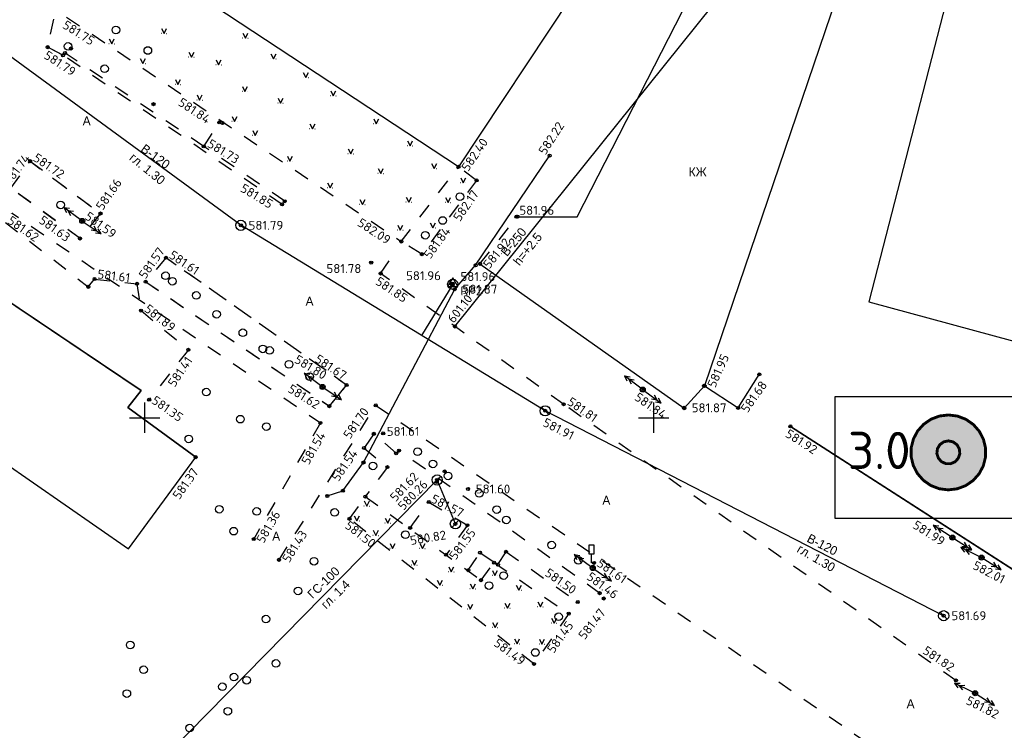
# Model space of a CAD drawing. Header units: metres. Extents: x 548732 to 549770, y 4592490 to 4594056.
# Tile 36 of 61: x 549338 to 549435, y 4593090 to 4593160. Entities that reach past the tile are written whole.
import ezdxf

# ---------------------------------------------------------------- set-up
doc = ezdxf.new("R2010")
doc.units = ezdxf.units.M
doc.header["$PDMODE"] = 32
doc.header["$PDSIZE"] = 0.3
doc.linetypes.add('Д_ТРОТ_ТРУБА', pattern=[3, 1.5, -1.5])
doc.linetypes.add('ДОРОГИ_СТРОЯЩ', pattern=[9, 8, -1])
for name, color, linetype in [('(001) Сетка', 92, 'Continuous'), ('(003) Пункты', 7, 'Continuous'), ('(007) Здания', 7, 'Continuous'), ('(011) Колодцы', 7, 'Continuous'), ('(013) Газ', 30, 'ИК_Газопровод -------г--------'), ('(014) Водопровод', 5, 'ИК_Водопровод -------в--------'), ('(017) Канализация', 32, 'KANALIS_K_1'), ('(022) Возд. Линии', 7, 'Continuous'), ('(025) Дорога', 7, 'Continuous'), ('(026) Д_знаки', 7, 'Continuous'), ('(036) Растительность', 7, 'Continuous'), ('(038) Деревья', 7, 'Continuous'), ('V-CTRL-HCPT', 150, 'Continuous'), ('V-NODE', 1, 'Continuous'), ('V-NODE-TEXT', 11, 'Continuous'), ('Выработки', 7, 'Continuous')]:
    doc.layers.add(name, color=color, linetype=linetype)
doc.layers.add('Unknown Area Type', color=7, linetype='Continuous', lineweight=0)
doc.styles.add('BM-431', font='bm431.ttf')
doc.styles.add('D-431', font='d431.ttf')
doc.styles.add('P-131', font='p131.ttf')
doc.styles.add('S', font='txtwr', dxfattribs={"oblique": 15})
doc.styles.get("Standard").update_dxf_attribs({"font": 'simplex.shx'})
doc.linetypes.add('GAZ_VOZDUSH', pattern='A,1,-2,["~",Standard,S=3,R=0,X=-1.5,Y=-1.5],-1,10', length=14)
doc.linetypes.add('KANALIS_K', pattern='A,1,["<",Standard,S=1.8,R=0,X=-0.9,Y=-0.9],3,-1,["К",Standard,S=1.8,R=0,X=-0.9,Y=-0.9],-1,10', length=16)
doc.linetypes.add('KANALIS_K_1', pattern='A,1,[">",Standard,S=1.8,R=0,X=-0.9,Y=-0.9],3,-1,["К",Standard,S=1.8,R=0,X=-0.9,Y=-0.9],-1,10', length=16)
doc.linetypes.add('ИК_Водопровод -------в--------', pattern='A,9,-0.6,["В",Standard,S=1.2,R=0,X=0,Y=-0.6],-1.2', length=10.8)
doc.linetypes.add('ИК_Газопровод -------г--------', pattern='A,9,-0.6,["Г",Standard,S=1.2,R=0,X=0,Y=-0.6],-1.2', length=10.8)

# ---------------------------------------------------------------- blocks, each defined once
blk = doc.blocks.new('d')
at = {"layer": '(038) Деревья'}
blk.add_ellipse((0, 0), major_axis=(0.265, 0.265), ratio=1, start_param=5.497787, end_param=11.780972, dxfattribs=at)
blk = doc.blocks.new('strela1')
at = {"layer": '(022) Возд. Линии'}
for p, q in [((-2, 0), (-1.5, 0.25)), ((0, 0), (-2, 0)), ((-2, 0), (-1.5, -0.25)), ((-1.5, 0), (-1, 0.25)), ((-1.5, 0), (-1, -0.25))]:
    blk.add_line(p, q, dxfattribs=at)
blk = doc.blocks.new('strela2')
at = {"layer": '(022) Возд. Линии'}
for p, q in [((0, 0), (2, 0)), ((1.5, 0), (1, 0.25)), ((1.5, 0), (1, -0.25)), ((2, 0), (1.5, 0.25)), ((2, 0), (1.5, -0.25))]:
    blk.add_line(p, q, dxfattribs=at)
blk = doc.blocks.new('STOLB')
at = {"layer": '(022) Возд. Линии'}
blk.add_circle((0, 0), 0.25, dxfattribs=at)
blk = doc.blocks.new('I02063')
at = {"linetype": 'Continuous'}
blk.add_lwpolyline([(-0.5, 3.5), (-0.5, 1.8), (0.5, 1.8), (0.5, 3.5)], close=True, dxfattribs=at)
blk.add_lwpolyline([(0.5, 0), (0, 0), (0, 1.8)], dxfattribs=at)
at = {"color": 4, "style": 'S', "oblique": 15}
blk.add_attdef('Z', (1.280972, -0.066143), '', height=2, dxfattribs=at)
blk = doc.blocks.new('I04160')
for p, q in [((-0.5, 0), (-0.55, 0)), ((0.48, 0), (0.53, 0))]:
    blk.add_line(p, q)
blk.add_lwpolyline([(-0.5, 0.99), (0, 0), (0.51, 0.99)])
blk = doc.blocks.new('I01171')
blk.add_line((-0.722283, 0.697501), (0.702286, -0.69785))
blk.add_circle((0, 0), 1)
at = {"color": 4, "style": 'S', "oblique": 15}
blk.add_attdef('Z', (1.616431, -1.093486), '', height=2, dxfattribs=at)
blk = doc.blocks.new('I01176')
blk.add_line((-0.71, -0.71), (0.71, 0.71))
blk.add_circle((0, 0), 1)
at = {"color": 4, "style": 'S', "oblique": 15}
blk.add_attdef('Z', (1.293046, -1.325756), '', height=2, dxfattribs=at)
blk = doc.blocks.new('STA')
blk.add_lwpolyline([(0, 1), (-0.87, -0.5), (0.87, -0.5)], close=True)
blk.add_circle((0, 0), 0.118)
blk = doc.blocks.new('*U565', base_point=(549380.616, 4593133.66, 581.96))
at = {"layer": 'V-NODE-TEXT', "linetype": 'ByBlock', "char_height": 0.875}
for s, insert, attachment_point in [('581.96', (549381.384, 4593133.923, 581.96), 7), ('RP2', (549381.384, 4593133.397, 581.96), 1)]:
    blk.add_mtext(s, dxfattribs=dict(at, insert=insert, attachment_point=attachment_point))
blk = doc.blocks.new('*U566', base_point=(549380.616, 4593133.66, 581.96))
at = {"layer": 'V-CTRL-HCPT'}
blk.add_blockref('*U565', (549380.616, 4593133.66, 581.96), dxfattribs=at)
blk = doc.blocks.new('*U567', base_point=(549380.616, 4593133.66, 581.96))
at = {"layer": 'V-CTRL-HCPT', "xscale": 0.5833333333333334, "yscale": 0.5833333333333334, "zscale": 0.5833333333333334}
blk.add_blockref('STA', (549380.616, 4593133.66, 581.96), dxfattribs=at)
at = {"layer": 'V-CTRL-HCPT'}
blk.add_blockref('*U566', (549380.616, 4593133.66, 581.96), dxfattribs=at)
blk = doc.blocks.new('скв_развед')
at = {"true_color": 0xffffff}
h = blk.add_hatch(color=7, dxfattribs=at)
h.paths.add_polyline_path([(-0.43974, 1.22338), (-0.83164, 0.9992), (-1.12324, 0.65452), (-1.27934, 0.23088), (-1.28118, -0.2206), (-1.12844, -0.64548), (-0.83962, -0.9925), (-0.44952, -1.2198), (-0.00522, -1.29996), (0.43972, -1.22336), (0.83162, -0.99918), (1.12322, -0.6545), (1.27932, -0.23086), (1.28114, 0.22062), (1.12842, 0.6455), (0.8396, 0.99252), (0.4495, 1.21982), (0.0052, 1.3)])
h.paths.add_polyline_path([(-0.39836, -0.03626), (-0.3436, 0.20482), (-0.1576, 0.36766), (0.0886, 0.39008), (0.30094, 0.2635), (0.39834, 0.03628), (0.34358, -0.2048), (0.15758, -0.36764), (-0.08862, -0.39006), (-0.30096, -0.26348)], flags=16)
blk.add_hatch(color=7).paths.add_polyline_path([(0.34358, -0.2048), (0.39834, 0.03628), (0.30094, 0.2635), (0.0886, 0.39008), (-0.1576, 0.36766), (-0.3436, 0.20482), (-0.39836, -0.03626), (-0.30096, -0.26348), (-0.08862, -0.39006), (0.15758, -0.36764)])
at = {"color": 7, "linetype": 'Continuous', "lineweight": 0, "flags": 128}
for points, const_width in [([(0.005208, 1.29999), (-0.306052, 1.263461), (-0.599524, 1.153504), (-0.858155, 0.976509), (-1.066912, 0.742764), (-1.213665, 0.465852), (-1.289883, 0.161866), (-1.291139, -0.151527), (-1.217358, -0.456113), (-1.072829, -0.734192), (-0.865951, -0.969603), (-0.608746, -1.148663), (-0.316164, -1.260968), (-0.005208, -1.29999), (0.306052, -1.263461), (0.599524, -1.153504), (0.858155, -0.976509), (1.066912, -0.742764), (1.213665, -0.465852), (1.289883, -0.161866), (1.291139, 0.151527), (1.217358, 0.456113), (1.072829, 0.734192), (0.865951, 0.969603), (0.608746, 1.148663), (0.316164, 1.260968), (0.005208, 1.29999)], 0.1), ([(0.343593, -0.204802), (0.230588, -0.326848), (0.077711, -0.392379), (-0.088602, -0.390064), (-0.239595, -0.320303), (-0.34916, -0.195159), (-0.398352, -0.036271), (-0.378665, 0.128889), (-0.293504, 0.271763), (-0.157593, 0.367647), (0.005567, 0.399961), (0.167765, 0.363118), (0.300954, 0.263489), (0.382106, 0.1183), (0.397188, -0.047344), (0.343593, -0.204802)], 0.1), ([(0.343593, -0.204802), (0.398352, 0.036271), (0.300954, 0.263489), (0.088602, 0.390064), (-0.157593, 0.367647), (-0.343593, 0.204802), (-0.398352, -0.036271), (-0.300954, -0.263489), (-0.088602, -0.390064), (0.157593, -0.367647), (0.343593, -0.204802)], 0.02)]:
    blk.add_lwpolyline(points, close=True, dxfattribs=dict(at, const_width=const_width))
at = {"color": 7, "linetype": 'Continuous', "lineweight": 0, "true_color": 0xffffff, "const_width": 0.02, "flags": 128}
blk.add_lwpolyline([(0.005208, 1.29999), (-0.439729, 1.223372), (-0.831628, 0.999197), (-1.12322, 0.654505), (-1.279336, 0.230869), (-1.281144, -0.220612), (-1.128428, -0.645485), (-0.839606, -0.992502), (-0.449516, -1.219809), (-0.005208, -1.29999), (0.439729, -1.223372), (0.831628, -0.999197), (1.12322, -0.654505), (1.279336, -0.230869), (1.281144, 0.220612), (1.128428, 0.645485), (0.839606, 0.992502), (0.449516, 1.219809), (0.005208, 1.29999)], close=True, dxfattribs=at)

msp = doc.modelspace()

# ---------------------------------------------------------------- linework, layer by layer
at = {"layer": '(001) Сетка'}
for p, q in [((549350.354, 4593122.001), (549350.354, 4593119.001)), ((549400.354, 4593122.001), (549400.354, 4593119.001)), ((549348.854, 4593120.501), (549351.854, 4593120.501)), ((549398.854, 4593120.501), (549401.854, 4593120.501))]:
    msp.add_line(p, q, dxfattribs=at)
at = {"layer": '(003) Пункты', "color": 7}
for p in [(549340.833, 4593156.889, 581.794), (549342.537, 4593156.308, 581.594), (549343.127, 4593156.757, 581.884), (549342.329, 4593156.094, 581.843), (549351.228, 4593151.288, 581.689), (549357.683, 4593149.495, 582.701), (549357.996, 4593149.439, 581.835), (549356.169, 4593147.148, 581.729), (549339.112, 4593145.692, 581.719), (549390.141, 4593146.227, 582.215), (549381.185, 4593145.136, 582.4), (549382.96, 4593143.807, 582.165), (549364.122, 4593141.759, 581.822), (549363.854, 4593141.45, 581.848), (549344.227, 4593139.826, 581.591), (549346.019, 4593140.556, 581.658), (549386.878, 4593140.239, 582.297), (549386.992, 4593140.241, 581.957), (549359.808, 4593139.392, 581.79), (549344.014, 4593138.101, 581.625), (549375.569, 4593137.804, 582.087), (549352.452, 4593136.203, 581.608), (549377.584, 4593136.56, 581.842), (549372.61, 4593135.729, 581.778), (549382.868, 4593135.466, 582.018), (549383.299, 4593135.612, 581.921), (549345.437, 4593134.118, 581.605), (549373.538, 4593134.663, 581.849), (549344.821, 4593133.352, 581.726), (549349.603, 4593133.651, 579.034), (549350.464, 4593133.849, 581.567), (549380.545, 4593133.585, 581.992), (549380.615, 4593133.603, 581.983), (549380.616, 4593133.66, 581.96), (549380.818, 4593133.116, 581.867), (549350.008, 4593131.016, 581.892), (549380.832, 4593129.458, 601.099), (549354.65, 4593127.168, 581.411), (549410.738, 4593124.746, 581.86), (549367.838, 4593123.527, 581.796), (549370.189, 4593123.704, 581.669), (549405.302, 4593123.631, 581.948), (549405.363, 4593123.617, 582.02), (549399.282, 4593123.26, 581.842), (549350.801, 4593122.264, 581.346), (549368.505, 4593121.632, 581.619), (549373.063, 4593121.713, 581.699), (549391.513, 4593121.822, 581.805), (549403.331, 4593121.47, 581.865), (549403.364, 4593121.428, 581.851), (549408.658, 4593121.465, 581.684), (549389.704, 4593121.179, 581.909), (549367.626, 4593119.993, 581.536), (549413.793, 4593119.649, 581.919), (549372.87, 4593118.917, 581.507), (549373.785, 4593118.959, 581.607), (549355.376, 4593116.622, 581.367), (549371.91, 4593117.517, 581.54), (549375.066, 4593117.004, 581.592), (549375.356, 4593117.276, 581.57), (549371.854, 4593116.099, 581.519), (549374.206, 4593115.646, 581.559), (549379.832, 4593115.22, 581.5), (549379.048, 4593114.194, 581.62), (549379.086, 4593114.384, 580.262), (549368.3, 4593112.817, 581.304), (549369.823, 4593113.321, 581.598), (549372.037, 4593112.741, 581.545), (549382.124, 4593113.5, 581.596), (549378.27, 4593112.215, 581.566), (549370.482, 4593110.567, 581.498), (549380.881, 4593110.073, 580.824), (549382.067, 4593109.939, 581.533), (549376.44, 4593109.68, 581.505), (549361.075, 4593108.577, 581.358), (549429.707, 4593108.73, 581.988), (549379.972, 4593107.038, 581.551), (549383.307, 4593107.244, 581.541), (549385.864, 4593107.331, 581.466), (549363.56, 4593106.541, 581.426), (549384.69, 4593106.26, 581.475), (549385.066, 4593106.073, 581.466), (549394.503, 4593106.239, 581.613), (549432.569, 4593106.759, 582.007), (549382.15, 4593105.521, 581.655), (549394.371, 4593105.741, 581.46), (549383.403, 4593104.545, 581.501), (549395.049, 4593103.271, 581.395), (549392.903, 4593102.4, 581.497), (549395.46, 4593102.747, 581.471), (549392.02, 4593101.256, 581.453), (549428.842, 4593101.053, 581.685), (549388.602, 4593096.322, 581.487), (549430.051, 4593094.695, 581.816), (549431.925, 4593093.448, 581.823)]:
    msp.add_point(p, dxfattribs=at)
at = {"layer": '(007) Здания'}
for p, q in [((549406.892, 4593183.883), (549381.185, 4593145.136)), ((549392.834, 4593140.222), (549410.093, 4593173.956)), ((549381.185, 4593145.136), (549347.925, 4593167.043)), ((549420.124, 4593167.077), (549405.363, 4593123.617)), ((549386.992, 4593140.241), (549392.834, 4593140.222)), ((549327.999, 4593137.942), (549350.024, 4593123.182)), ((549383.299, 4593135.612), (549403.364, 4593121.428)), ((549405.363, 4593123.617), (549408.658, 4593121.465)), ((549350.024, 4593123.182), (549348.709, 4593121.515)), ((549348.709, 4593121.515), (549355.376, 4593116.622)), ((549413.793, 4593119.649), (549444.063, 4593100.181))]:
    msp.add_line(p, q, dxfattribs=at)
at = {"layer": '(007) Здания', "flags": 128}
for points in [[(549421.482, 4593131.887), (549445.773, 4593125.291), (549464.719, 4593198.407), (549440.246, 4593204.748), (549421.482, 4593131.887)], [(549386.992, 4593140.241), (549392.834, 4593140.222), (549410.093, 4593173.956)]]:
    msp.add_lwpolyline(points, dxfattribs=at)
at = {"layer": '(007) Здания'}
for points in [[(549470.257, 4593198.437), (549459.185, 4593156.285), (549444.063, 4593100.181), (549413.793, 4593119.649)], [(549355.376, 4593116.622), (549348.709, 4593121.515), (549350.024, 4593123.182), (549327.999, 4593137.942)], [(549383.299, 4593135.612), (549403.364, 4593121.428), (549405.363, 4593123.617), (549408.658, 4593121.465)], [(549320.734, 4593127.071), (549348.764, 4593107.613), (549355.376, 4593116.622)], [(549408.658, 4593121.465), (549410.738, 4593124.746)]]:
    msp.add_lwpolyline(points, dxfattribs=at)
at = {"layer": '(013) Газ', "flags": 128}
for points in [[(549379.086, 4593114.384), (549333.959, 4593068.539)], [(549380.881, 4593110.073), (549379.086, 4593114.384)]]:
    msp.add_lwpolyline(points, dxfattribs=at)
at = {"layer": '(014) Водопровод', "linetype": 'GAZ_VOZDUSH'}
for p, q in [((549382.868, 4593135.466), (549390.141, 4593146.227)), ((549371.854, 4593116.099), (549380.818, 4593133.116)), ((549369.823, 4593113.321), (549371.854, 4593116.099)), ((549368.3, 4593112.817), (549369.823, 4593113.321))]:
    msp.add_line(p, q, dxfattribs=at)
at = {"layer": '(014) Водопровод', "flags": 128}
msp.add_lwpolyline([(549428.842, 4593101.053), (549389.709, 4593121.179), (549359.808, 4593139.392), (549141.809, 4593298.948)], dxfattribs=at)
at = {"layer": '(014) Водопровод', "linetype": 'GAZ_VOZDUSH', "flags": 128}
msp.add_lwpolyline([(549380.832, 4593129.458), (549418.957, 4593176.929)], dxfattribs=at)
at = {"layer": '(014) Водопровод', "linetype": 'GAZ_VOZDUSH'}
msp.add_lwpolyline([(549368.3, 4593112.817), (549369.823, 4593113.321), (549371.854, 4593116.099)], dxfattribs=at)
at = {"layer": '(017) Канализация', "linetype": 'KANALIS_K'}
msp.add_line((549380.615, 4593133.603), (549377.555, 4593128.58), dxfattribs=at)
at = {"layer": '(025) Дорога', "linetype": 'Д_ТРОТ_ТРУБА'}
for p, q in [((549342.696, 4593159.819), (549375.569, 4593137.804)), ((549363.854, 4593141.45), (549342.329, 4593156.094)), ((549356.169, 4593147.148), (549357.816, 4593149.693)), ((549364.122, 4593141.759), (549356.169, 4593147.148)), ((549337.213, 4593143.046), (549339.112, 4593145.692)), ((549339.112, 4593145.692), (549346.019, 4593140.556)), ((549375.569, 4593137.804), (549381.185, 4593145.136)), ((549382.96, 4593143.807), (549377.584, 4593136.56)), ((549344.014, 4593138.101), (549337.213, 4593143.046)), ((549336.73, 4593140.996), (549367.626, 4593119.993)), ((549346.019, 4593140.556), (549344.014, 4593138.101)), ((549383.299, 4593135.612), (549386.992, 4593140.241)), ((549336.682, 4593139.673), (549344.821, 4593133.352)), ((549373.538, 4593134.663), (549375.161, 4593137.042)), ((549352.452, 4593136.203), (549350.464, 4593133.849)), ((549370.189, 4593123.704), (549352.452, 4593136.203)), ((549391.513, 4593121.822), (549373.538, 4593134.663)), ((549344.821, 4593133.352), (549345.437, 4593134.118)), ((549345.437, 4593134.118), (549349.603, 4593133.651)), ((549349.603, 4593133.651), (549350.008, 4593131.016)), ((549350.464, 4593133.849), (549368.505, 4593121.632)), ((549350.008, 4593131.016), (549354.65, 4593127.168)), ((549354.65, 4593127.168), (549350.801, 4593122.264)), ((549363.56, 4593106.541), (549373.063, 4593121.713)), ((549373.063, 4593121.713), (549424.561, 4593086.384)), ((549430.051, 4593094.695), (549391.513, 4593121.822)), ((549367.626, 4593119.993), (549361.075, 4593108.577)), ((549372.87, 4593118.917), (549371.91, 4593117.517)), ((549375.066, 4593117.004), (549372.87, 4593118.917)), ((549371.91, 4593117.517), (549374.206, 4593115.646)), ((549395.049, 4593103.271), (549375.356, 4593117.276)), ((549370.482, 4593110.567), (549372.032, 4593112.747)), ((549372.032, 4593112.747), (549383.403, 4593104.545)), ((549376.44, 4593109.68), (549378.27, 4593112.215)), ((549378.27, 4593112.215), (549382.067, 4593109.939)), ((549388.602, 4593096.322), (549370.482, 4593110.567)), ((549382.067, 4593109.939), (549379.972, 4593107.038)), ((549385.066, 4593106.073), (549385.864, 4593107.331)), ((549385.864, 4593107.331), (549392.903, 4593102.4)), ((549383.403, 4593104.545), (549384.69, 4593106.26)), ((549384.69, 4593106.26), (549392.02, 4593101.256)), ((549392.02, 4593101.256), (549388.602, 4593096.322))]:
    msp.add_line(p, q, dxfattribs=at)
at = {"layer": '(025) Дорога', "linetype": 'ByBlock'}
for p, q in [((549342.329, 4593156.094), (549340.833, 4593156.889)), ((549380.818, 4593133.116), (549382.868, 4593135.466)), ((549368.505, 4593121.632), (549370.189, 4593123.704)), ((549375.356, 4593117.276), (549375.066, 4593117.004))]:
    msp.add_line(p, q, dxfattribs=at)
at = {"layer": '(025) Дорога', "linetype": 'Д_ТРОТ_ТРУБА', "flags": 128}
for points in [[(549342.329, 4593156.094), (549340.833, 4593156.889), (549342.412, 4593164.114), (549345.323, 4593168.826)], [(549356.169, 4593147.148), (549342.537, 4593156.308)], [(549382.96, 4593143.807), (549381.186, 4593145.135)], [(549377.584, 4593136.56), (549375.569, 4593137.804)]]:
    msp.add_lwpolyline(points, dxfattribs=at)
for points in [[(549337.213, 4593143.046), (549339.112, 4593145.692), (549346.019, 4593140.556), (549344.014, 4593138.101)], [(549352.452, 4593136.203), (549350.464, 4593133.849), (549368.505, 4593121.632), (549370.189, 4593123.704)]]:
    msp.add_lwpolyline(points, close=True, dxfattribs=at)
at = {"layer": '(025) Дорога', "linetype": 'Д_ТРОТ_ТРУБА'}
for points in [[(549395.049, 4593103.271), (549375.356, 4593117.276), (549375.066, 4593117.004), (549372.87, 4593118.917), (549371.91, 4593117.517)], [(549371.91, 4593117.517), (549374.206, 4593115.646), (549372.032, 4593112.747)], [(549378.27, 4593112.215), (549382.067, 4593109.939), (549379.972, 4593107.038)], [(549382.15, 4593105.521), (549383.307, 4593107.244), (549385.066, 4593106.073), (549385.864, 4593107.331), (549392.903, 4593102.4)]]:
    msp.add_lwpolyline(points, dxfattribs=at)
for p, q in [((549359.452, 4593139.741), (549360.164, 4593139.043)), ((549380.259, 4593133.952), (549380.971, 4593133.254)), ((549389.348, 4593121.528), (549390.06, 4593120.83)), ((549428.486, 4593101.402), (549429.198, 4593100.704))]:
    msp.add_line(p, q)
at = {"color": 1, "lineweight": 30, "flags": 128}
msp.add_lwpolyline([(549418.188, 4593122.588), (549453.188, 4593122.588), (549453.188, 4593110.588), (549418.188, 4593110.588), (549418.188, 4593122.588)], dxfattribs=at)
for centre in [(549359.813, 4593139.392), (549380.62, 4593133.603), (549389.709, 4593121.179), (549428.847, 4593101.053)]:
    msp.add_circle(centre, 0.5)
at = {"layer": 'Unknown Area Type', "linetype": 'ByBlock'}
msp.add_line((549403.364, 4593121.428), (549405.363, 4593123.617), dxfattribs=at)

# ---------------------------------------------------------------- block references
at = {"layer": '(011) Колодцы', "xscale": 0.5, "yscale": 0.5, "zscale": 0.5}
for name, p in [('I01171', (549359.813, 4593139.392)), ('I01171', (549380.62, 4593133.603, 581.983)), ('I01171', (549389.709, 4593121.179, 581.79)), ('I01176', (549379.086, 4593114.384)), ('I01176', (549380.881, 4593110.073)), ('I01171', (549428.847, 4593101.053, 581.685))]:
    msp.add_blockref(name, p, dxfattribs=at)
at = {"layer": '(022) Возд. Линии'}
for name, p, rotation in [('strela1', (549344.024, 4593139.975, -0.035), 323.722678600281), ('STOLB', (549344.227, 4593139.826, -0.035), 51.00522516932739), ('strela2', (549344.432, 4593139.683, -0.035), 325.2471021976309), ('strela1', (549367.635, 4593123.676, 0.17), 323.722678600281), ('strela2', (549399.083, 4593123.412, 581.842), 142.6930837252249), ('STOLB', (549367.838, 4593123.527, 0.17), 51.00522516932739), ('strela2', (549368.043, 4593123.384, 0.17), 325.2471021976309), ('STOLB', (549399.282, 4593123.26, 581.842), 51.00522516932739), ('strela1', (549399.485, 4593123.111, 581.842), 143.7669804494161), ('strela2', (549429.497, 4593108.865, 581.988), 147.2770266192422), ('STOLB', (549429.707, 4593108.73, 581.988), 51.00522516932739), ('strela1', (549429.921, 4593108.596, 581.988), 147.94444042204), ('strela1', (549394.168, 4593105.89, -581.626), 323.722678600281), ('strela2', (549432.344, 4593106.868, 582.007), 154.1789843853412), ('STOLB', (549432.569, 4593106.759, 582.007), 51.00522516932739), ('STOLB', (549394.371, 4593105.741, -581.626), 51.00522516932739), ('strela1', (549432.783, 4593106.625, 582.007), 147.94444042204), ('strela2', (549394.576, 4593105.598, -581.626), 325.2471021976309), ('strela2', (549431.7, 4593093.557, 581.823), 154.1789843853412), ('STOLB', (549431.925, 4593093.448, 581.823), 51.00522516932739), ('strela1', (549432.139, 4593093.314, 581.823), 147.94444042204)]:
    msp.add_blockref(name, p, dxfattribs=dict(at, rotation=rotation))
at = {"layer": '(025) Дорога', "linetype": 'Д_ТРОТ_ТРУБА', "xscale": 0.5, "yscale": 0.5, "zscale": 0.5}
msp.add_blockref('I04160', (549384.784, 4593099.904), dxfattribs=at)
at = {"layer": '(026) Д_знаки', "xscale": 0.5, "yscale": 0.5, "zscale": 0.5}
msp.add_blockref('I02063', (549394.253, 4593106.239, 581.613), dxfattribs=at)
at = {"layer": '(036) Растительность', "linetype": 'Continuous', "xscale": 0.5, "yscale": 0.5, "zscale": 0.5}
for p in [(549352.264, 4593158.22, 581.748), (549347.12, 4593157.213, 581.748), (549360.252, 4593157.777, 581.748), (549354.956, 4593155.917, 581.748), (549350.177, 4593155.27, 581.748), (549357.627, 4593155.152, 581.748), (549363.016, 4593155.728, 581.748), (549353.631, 4593153.212, 581.748), (549366.195, 4593153.909, 581.748), (549360.206, 4593152.527, 581.748), (549368.889, 4593152.113, 581.748), (549355.761, 4593151.699, 581.748), (549363.707, 4593151.376, 581.748), (549359.193, 4593149.581, 581.748), (549373.109, 4593149.368, 581.748), (549361.22, 4593148.199, 581.748), (549366.839, 4593148.867, 581.748), (549376.426, 4593147.204, 581.748), (549370.599, 4593146.421, 581.748), (549364.628, 4593145.69, 581.748), (549373.547, 4593144.488, 581.748), (549378.801, 4593144.984, 581.748), (549381.654, 4593143.567, 581.748), (549368.572, 4593143.06, 581.748), (549371.75, 4593141.449, 581.748), (549376.304, 4593141.67, 581.748), (549380.159, 4593141.622, 1163.913), (549375.473, 4593138.915, 1163.95), (549378.67, 4593139.141, 1163.913), (549378.67, 4593139.141, 1163.913), (549372.177, 4593111.825), (549371.2, 4593110.383), (549374.236, 4593110.142), (549373.059, 4593108.945), (549374.713, 4593107.662), (549377.644, 4593107.639), (549376.853, 4593106.011), (549380.483, 4593105.36), (549384.764, 4593105.015), (549379.353, 4593104.042), (549382.591, 4593103.692), (549387.116, 4593103.567), (549385.995, 4593101.796), (549389.231, 4593101.934), (549382.341, 4593101.707), (549390.577, 4593100.307), (549386.934, 4593098.282), (549389.389, 4593098.271)]:
    msp.add_blockref('I04160', p, dxfattribs=at)
at = {"layer": '(038) Деревья', "linetype": 'Continuous'}
for p in [(549347.537, 4593158.575), (549342.839, 4593156.96), (549350.67, 4593156.562), (549346.424, 4593154.764), (549381.331, 4593142.206), (549342.097, 4593141.395), (549379.624, 4593139.867), (549377.924, 4593138.417), (549352.407, 4593134.436), (549353.081, 4593133.9), (549355.426, 4593132.504), (549357.428, 4593130.666), (549360.003, 4593128.84), (549361.968, 4593127.253), (549362.624, 4593127.105), (549364.535, 4593125.742), (549366.556, 4593124.538), (549356.407, 4593123.012), (549359.76, 4593120.355), (549362.323, 4593119.632), (549354.696, 4593118.422), (549377.164, 4593117.163), (549372.785, 4593115.765), (549378.67, 4593115.964), (549380.166, 4593114.782), (549383.225, 4593113.066), (549357.689, 4593111.506), (549384.949, 4593111.476), (549361.375, 4593111.292), (549369.009, 4593111.203), (549385.879, 4593110.463), (549359.11, 4593109.357), (549375.977, 4593109.012), (549390.331, 4593107.988), (549366.994, 4593106.407), (549392.967, 4593106.492), (549385.615, 4593104.991), (549384.184, 4593104.01), (549365.431, 4593103.495), (549391.017, 4593100.954), (549362.272, 4593100.718), (549348.945, 4593098.181), (549388.724, 4593097.441), (549363.253, 4593096.372), (549350.252, 4593095.752), (549357.996, 4593094.075), (549359.127, 4593095.026), (549360.377, 4593094.715), (549348.606, 4593093.408), (549358.529, 4593091.673), (549354.775, 4593090.022)]:
    msp.add_blockref('d', p, dxfattribs=at)
at = {"layer": 'V-NODE'}
msp.add_blockref('*U567', (549380.616, 4593133.66, 581.96), dxfattribs=at)
at = {"layer": 'Выработки', "xscale": 2.830003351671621, "yscale": 2.830003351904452, "zscale": 5.660006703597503}
msp.add_blockref('скв_развед', (549429.307, 4593117.091, -474.895), dxfattribs=at)

# ---------------------------------------------------------------- texts
at = {"layer": '(003) Пункты', "color": 7}
for s, rotation, p in [('581.75', 327.87961, (549342.208, 4593158.828, 581.748)), ('581.79', 326.5901, (549340.374, 4593155.867, 581.794)), ('581.84', 326.2316, (549353.559, 4593151.246, 581.835)), ('582.22', 57.14091, (549389.723, 4593146.234, 582.215)), ('581.73', 328.27944, (549356.432, 4593147.16, 581.729)), ('582.40', 55.6513, (549382.131, 4593144.613, 582.4)), ('581.74', 52.57386, (549337.089, 4593143.254, 581.737)), ('581.72', 325.80376, (549339.322, 4593145.804, 581.719)), ('581.66', 55.22657, (549346.225, 4593140.787, 581.658)), ('581.85', 328.81477, (549359.67, 4593142.782, 581.848)), ('582.17', 55.2672, (549381.322, 4593139.697, 582.165)), ('581.62', 325.09917, (549336.802, 4593139.656, 581.622)), ('581.63', 324.21927, (549339.887, 4593139.702, 581.625)), ('581.59', 324.10679, (549344.394, 4593140.08, 581.591)), ('582.09', 326.7507, (549371.173, 4593139.422, 582.087)), ('581.84', 53.55689, (549378.409, 4593136.018, 581.842)), ('581.92', 50.65716, (549384.215, 4593135.056, 581.921)), ('581.57', 54.82822, (549350.428, 4593134.049, 581.567)), ('581.61', 326.0143, (549352.667, 4593136.26, 581.608)), ('581.61', 353.05604, (549345.684, 4593134.184, 581.605)), ('581.85', 326.20548, (549372.942, 4593133.672, 581.849)), ('601.10', 52.01418, (549380.721, 4593129.719, 601.099)), ('581.89', 321.65031, (549350.244, 4593131.021, 581.892)), ('581.41', 55.89494, (549353.302, 4593123.43)), ('581.80', 328.59097, (549364.981, 4593125.974)), ('581.67', 326.55029, (549366.989, 4593126.042, 581.669)), ('581.95', 65.74248, (549406.394, 4593123.364, 581.948)), ('581.62', 327.93898, (549364.344, 4593123.091, 581.619)), ('581.68', 54.52464, (549409.571, 4593120.906, 581.684)), ('581.35', 324.9851, (549350.952, 4593121.996, 581.346)), ('581.84', 324.76674, (549398.393, 4593122.315, 581.842)), ('581.70', 55.28094, (549370.529, 4593118.338, 581.699)), ('581.81', 324.85818, (549391.791, 4593121.861, 581.805)), ('581.91', 333.12108, (549389.381, 4593119.733)), ('581.54', 60.07481, (549366.464, 4593115.796, -0.083)), ('581.92', 327.36216, (549413.208, 4593118.692, 581.919)), ('581.54', 55.54884, (549369.395, 4593114.169, 0.021)), ('581.37', 54.60526, (549353.759, 4593112.396, 581.367)), ('581.62', 46.23651, (549375.003, 4593112.186, 1.358)), ('580.26', 45.61336, (549375.773, 4593111.335)), ('581.57', 332.61274, (549378.391, 4593112.236, 581.566)), ('581.36', 59.99219, (549362.039, 4593108.089, 581.358)), ('581.50', 322.24962, (549369.941, 4593109.745, 581.498)), ('581.99', 327.56654, (549425.719, 4593109.724, -0.019)), ('581.43', 57.53471, (549364.551, 4593106.188, 581.426)), ('580.82', 9.32951, (549376.512, 4593107.996, 580.824)), ('581.55', 53.26254, (549380.899, 4593106.457, 581.551)), ('581.61', 325.31232, (549394.685, 4593106.002, 581.613)), ('582.01', 332.58864, (549431.616, 4593105.705)), ('581.50', 324.96408, (549389.588, 4593105.053)), ('581.46', 323.38353, (549393.701, 4593104.701, 581.46)), ('581.47', 51.65721, (549393.578, 4593098.635, 581.471)), ('581.45', 54.58084, (549390.539, 4593097.294, -0.044)), ('581.49', 323.02766, (549384.569, 4593098.186)), ('581.82', 326.01253, (549426.705, 4593097.41, 581.816)), ('581.82', 333.11293, (549430.952, 4593092.429, 581.823))]:
    msp.add_text(s, height=0.88, rotation=rotation, dxfattribs=at).set_placement(p)
for s, p in [('581.96', (549387.163, 4593140.428, 581.957)), ('581.79', (549360.57, 4593138.952, 581.79)), ('581.78', (549368.219, 4593134.708, 581.778)), ('581.96', (549376.033, 4593134.004, 581.96)), ('581.87', (549381.58, 4593132.676, 581.867)), ('581.87', (549404.093, 4593121.03, 581.865)), ('581.61', (549374.142, 4593118.718, 581.607)), ('581.60', (549382.886, 4593113.06, 581.596)), ('581.69', (549429.604, 4593100.613, 581.685))]:
    msp.add_text(s, height=0.88, dxfattribs=at).set_placement(p)
at = {"layer": '(007) Здания', "style": 'P-131'}
msp.add_text('КЖ', height=0.88, dxfattribs=at).set_placement((549403.796, 4593144.196))
at = {"layer": '(013) Газ', "color": 0, "linetype": 'Continuous', "style": 'D-431'}
for s, rotation, p in [('ГС-100', 44.08982, (549366.858, 4593102.663, 580.709)), ('гл. 1.4', 44.32813, (549368.184, 4593101.652, 580.709))]:
    msp.add_text(s, height=0.875, rotation=rotation, dxfattribs=at).set_placement(p)
at = {"layer": '(014) Водопровод', "color": 0, "linetype": 'Continuous', "style": 'D-431'}
for s, rotation, p in [('В-120', 323.8627, (549349.894, 4593146.722)), ('гл. 1.30', 320.78099, (549348.766, 4593145.882)), ('В-250', 51.07374, (549385.954, 4593136.268)), ('h=+2.5', 51.29745, (549387.177, 4593135.359)), ('В-120', 332.90965, (549415.331, 4593108.359)), ('гл. 1.30', 329.82794, (549414.348, 4593107.353))]:
    msp.add_text(s, height=0.88, rotation=rotation, dxfattribs=at).set_placement(p)
at = {"layer": '(025) Дорога', "linetype": 'ДОРОГИ_СТРОЯЩ', "style": 'BM-431'}
for p in [(549344.272, 4593149.217), (549366.166, 4593131.499), (549395.32, 4593111.957), (549362.889, 4593108.423), (549425.207, 4593091.964)]:
    msp.add_text('A', height=0.875, dxfattribs=at).set_placement(p)
at = {"layer": 'Выработки', "insert": (549419.447, 4593115.457), "char_height": 3.6535, "attachment_point": 7}
msp.add_mtext('{\\fISOCPEUR|b1|i0|c0|p34;3.0}', dxfattribs=at)

doc.saveas('drawing.dxf')
